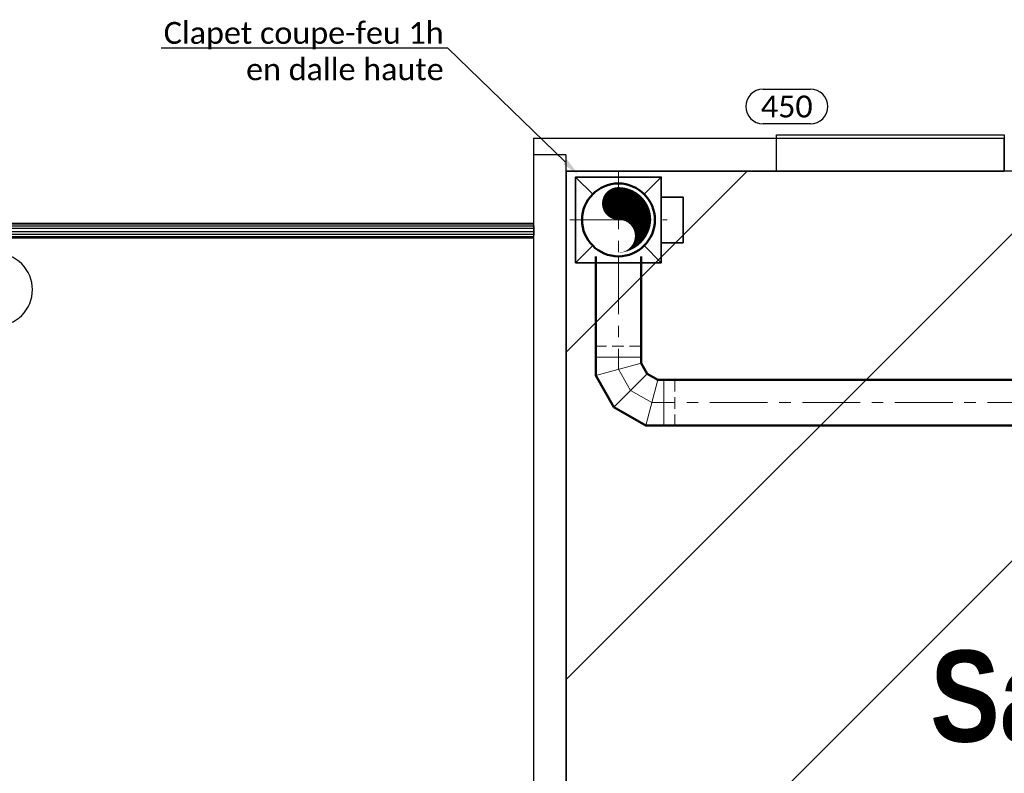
# Model space of a CAD drawing. Extents: x -18402 to 10376, y -5092 to 34139.
# Tile 70 of 78: x 4108 to 4648, y -2469 to -2055. Entities that reach past the tile are written whole.
import ezdxf
from ezdxf import colors
from ezdxf.entities.mleader import LeaderData, LeaderLine
from ezdxf.enums import TextEntityAlignment as Align
from ezdxf.math import Vec2, Vec3

# ---------------------------------------------------------------- set-up
doc = ezdxf.new("R2010")
doc.units = 0
for name, pattern in [('AXES', [50.8, 31.75, -6.35, 6.35, -6.35]), ('CACHE', [9.525, 6.35, -3.175]), ('rdc_02$0$Tirets', [4.586109, 2.822222, -1.763887])]:
    doc.linetypes.add(name, pattern=pattern)
doc.layers.add('0_CHANTIER_FX PL', color=231, linetype='Continuous', lineweight=30, transparency=0.7)
for name, color, linetype in [('0_XREF', 251, 'Continuous'), ('rdc_02$0$0._Étage_1_A-AREA-____-OTLN.Modèle IFC', 251, 'Continuous'), ('rdc_02$0$0._Étage_1_A-FLOR-HRAL-OTLN.Modèle IFC', 251, 'Continuous'), ('rdc_02$0$0._Étage_1_A-WALL-____-OTLN.Modèle IFC', 251, 'Continuous'), ('rdc_02$0$0._Étage_1_Fenêtres ARCHICAD', 251, 'Continuous'), ('rdc_02$0$0._Étage_1_S-COLS-____-OTLN.Modèle IFC', 251, 'Continuous')]:
    doc.layers.add(name, color=color, linetype=linetype)
doc.layers.add('20_VENTILATION_Cumul Débits', color=2, linetype='Continuous', lineweight=30, plot=False)
for name, color, linetype, lineweight in [('28_VMC CONFORT', 190, 'Continuous', 50), ('28_VMC CONFORT-fin', 7, 'AXES', 20), ('28_VMC CONFORT-mat', 192, 'Continuous', 35)]:
    doc.layers.add(name, color=color, linetype=linetype, lineweight=lineweight)
doc.styles.add('Isocrate', font='calibri.ttf')
doc.styles.add('rdc_02$0$STYLE_GENERE_1', font='ARIALNB.TTF')

# ---------------------------------------------------------------- blocks, each defined once
blk = doc.blocks.new('rdc_02')
at = {"layer": 'rdc_02$0$0._Étage_1_A-FLOR-HRAL-OTLN.Modèle IFC', "linetype": 'Continuous', "ltscale": 0.1}
for p, q in [((3390, -2166.57), (4390, -2166.57)), ((3390, -2166.92), (4390, -2166.92)), ((4390, -2166.57), (4390, -2166.92)), ((4390, -2166.92), (4390, -2167.89)), ((3390, -2167.89), (4390, -2167.89)), ((3390, -2169.33), (4390, -2169.33)), ((3390, -2170.99), (4390, -2170.99)), ((3390, -2172.57), (4390, -2172.57)), ((4390, -2167.89), (4390, -2169.33)), ((4390.4, -2168.01), (4390, -2168.01)), ((4390, -2169.33), (4390, -2170.99)), ((4390, -2170.99), (4390, -2172.57)), ((4390, -2172.57), (4390, -2173.81)), ((4390.4, -2173.01), (4390.4, -2168.01)), ((3390, -2173.81), (4390, -2173.81)), ((3390, -2174.48), (4390, -2174.48)), ((3390, -2174.57), (4390, -2174.57)), ((4390, -2173.01), (4390.4, -2173.01)), ((4390, -2173.81), (4390, -2174.48)), ((4390, -2174.48), (4390, -2174.57))]:
    blk.add_line(p, q, dxfattribs=at)
at = {"layer": 'rdc_02$0$0._Étage_1_A-WALL-____-OTLN.Modèle IFC', "linetype": 'Continuous', "ltscale": 0.1}
for p, q in [((4523.5, -2138), (4523.5, -2120)), ((4648.5, -2120), (4523.5, -2120)), ((4648.5, -2138), (4648.5, -2120)), ((4523.5, -2138), (4648.5, -2138))]:
    blk.add_line(p, q, dxfattribs=at)
at = {"layer": 'rdc_02$0$0._Étage_1_A-WALL-____-OTLN.Modèle IFC', "linetype": 'Continuous', "ltscale": 0.1, "flags": 128}
for points in [[(4390, -2120), (4390, -2138)], [(4523.5, -2120), (4390, -2120)], [(4390, -2138), (4390, -2534.01)], [(4408, -2138), (4523.5, -2138)], [(4408, -2534.01), (4408, -2138)]]:
    blk.add_lwpolyline(points, dxfattribs=at)
at = {"layer": 'rdc_02$0$0._Étage_1_A-WALL-____-OTLN.Modèle IFC', "linetype": 'rdc_02$0$Tirets', "ltscale": 0.1, "flags": 128}
for points in [[(4408, -2129.01), (4390, -2129.01)], [(4390, -2129.01), (4390, -2534.01)], [(4408, -2534.01), (4408, -2129.01)]]:
    blk.add_lwpolyline(points, dxfattribs=at)
at = {"layer": 'rdc_02$0$0._Étage_1_Fenêtres ARCHICAD', "linetype": 'Continuous', "ltscale": 0.1}
for p, q in [((4523.5, -2118), (4648.5, -2118)), ((4523.5, -2138), (4523.5, -2118)), ((4648.5, -2118), (4648.5, -2138)), ((4648.5, -2138), (4523.5, -2138))]:
    blk.add_line(p, q, dxfattribs=at)
at = {"layer": 'rdc_02$0$0._Étage_1_S-COLS-____-OTLN.Modèle IFC', "linetype": 'Continuous', "ltscale": 0.1, "flags": 128}
blk.add_lwpolyline([(4075, -2203, 0.414214), (4095, -2223, 0.414214), (4115, -2203, 0.414214), (4095, -2183, 0.414214)], format="xyb", close=True, dxfattribs=at)
at = {"layer": 'rdc_02$0$0._Étage_1_A-AREA-____-OTLN.Modèle IFC', "linetype": 'Continuous', "ltscale": 0.1, "insert": (4607.82, -2401.12), "char_height": 50, "attachment_point": 1, "style": 'rdc_02$0$STYLE_GENERE_1'}
blk.add_mtext('\\A1;{\\pql;\\pt0;\\fArial Narrow|b1|i0|c0|p34;Salle}', dxfattribs=at)
blk = doc.blocks.new("débit d'extraction_02")
for p, q in [((-12.17, 9.87), (13.85, 9.87)), ((13.85, -9.11), (-12.17, -9.11))]:
    blk.add_line(p, q)
for centre, start, end in [((-12.17, 0.38), 90, 270), ((13.85, 0.38), 270, 90)]:
    blk.add_arc(centre, 9.49, start, end)
at = {"style": 'Isocrate'}
blk.add_attdef('DEBIT', text='', height=12, dxfattribs=at).set_placement((0.84, 0.38), align=Align.MIDDLE_CENTER)

msp = doc.modelspace()

# ---------------------------------------------------------------- hatches: boundary and pattern name
at = {"layer": '0_CHANTIER_FX PL'}
h = msp.add_hatch(dxfattribs=at)
h.set_pattern_fill('ANSI31', color=256, scale=40)
h.paths.add_polyline_path([(4408, -2138), (4408, -2705.882), (5908, -2860.882), (5908, -2904.959), (8821, -2904.959), (8821, -2795), (8922.829, -2795), (8765.399, -2138)])

# ---------------------------------------------------------------- linework, layer by layer
msp.add_lwpolyline([(4408, -2138), (4408, -2705.882), (5908, -2860.882), (5908, -2904.959), (8821, -2904.959), (8821, -2795), (8922.829, -2795), (8765.399, -2138), (4408, -2138)], dxfattribs=at)
at = {"layer": '28_VMC CONFORT'}
for p, q in [((4424.184, -2184.713), (4424.184, -2240)), ((4449.184, -2184.713), (4449.184, -2240)), ((5331.391, -2252.5), (4461.684, -2252.5)), ((5331.391, -2277.5), (4461.684, -2277.5))]:
    msp.add_line(p, q, dxfattribs=at)
for points in [[(4424.184, -2240), (4424.184, -2250.048), (4434.232, -2267.452), (4451.636, -2277.5), (4461.684, -2277.5)], [(4449.184, -2240), (4449.184, -2243.349), (4452.533, -2249.151), (4458.334, -2252.5), (4461.684, -2252.5)]]:
    msp.add_lwpolyline(points, dxfattribs=at)
msp.add_circle((4436.684, -2164.713), 20, dxfattribs=at)
at = {"layer": '28_VMC CONFORT-fin', "linetype": 'AXES'}
for p, q in [((4436.684, -2138.046), (4436.684, -2191.38)), ((4410.017, -2164.713), (4463.35, -2164.713)), ((4436.684, -2184.713), (4436.684, -2240)), ((5331.391, -2265), (4461.684, -2265))]:
    msp.add_line(p, q, dxfattribs=at)
at = {"layer": '28_VMC CONFORT-fin', "linetype": 'CACHE'}
for p, q in [((4449.184, -2234), (4424.184, -2234)), ((4467.684, -2252.5), (4467.684, -2277.5))]:
    msp.add_line(p, q, dxfattribs=at)
at = {"layer": '28_VMC CONFORT-fin'}
for p, q in [((4449.184, -2240), (4424.184, -2240)), ((4449.184, -2243.349), (4424.184, -2250.048)), ((4452.533, -2249.151), (4434.232, -2267.452)), ((4458.334, -2252.5), (4451.636, -2277.5)), ((4461.684, -2252.5), (4461.684, -2277.5))]:
    msp.add_line(p, q, dxfattribs=at)
msp.add_lwpolyline([(4436.684, -2147.913, 2.4, 2.4, -0.4142136), (4453.484, -2164.713, 2.4, 0, -0.3941632), (4436.684, -2182.713, 0, 2.4, 1.001955), (4436.684, -2163.513, 0, 0, 0), (4436.684, -2160.213, 9, 9, -1), (4436.684, -2151.213, 0, 0, 0), (4432.184, -2155.713, 0, 0, 0), (4436.684, -2155.713, 13.2, 13.2, -0.4142136), (4445.684, -2164.713, 0, 0, 0), (4445.084, -2160.213, 12, 0, -0.4683749), (4442.684, -2181.013, 0, 0, -0.4683749)], format="xyseb", dxfattribs=at)
at = {"layer": '28_VMC CONFORT-fin', "linetype": 'AXES'}
msp.add_lwpolyline([(4436.684, -2240), (4436.684, -2246.699), (4443.382, -2258.301), (4454.985, -2265), (4461.684, -2265)], dxfattribs=at)
at = {"layer": '28_VMC CONFORT-mat', "linetype": 'Continuous'}
msp.add_lwpolyline([(4446.684, -2147.393, 0, 0, 0), (4471.684, -2104.091, 7.5, 0, 0), (4484.184, -2082.441, 0, 0, 0)], format="xyseb", dxfattribs=at)
at = {"layer": '28_VMC CONFORT-mat'}
for points in [[(4450.826, -2150.571), (4460.184, -2141.213), (4413.184, -2141.213)], [(4422.542, -2150.571), (4413.184, -2141.213), (4413.184, -2188.213)], [(4450.826, -2178.855), (4460.184, -2188.213), (4460.184, -2141.213)], [(4460.184, -2177.213), (4472.184, -2177.213), (4472.184, -2152.213), (4460.184, -2152.213)], [(4422.542, -2178.855), (4413.184, -2188.213), (4460.184, -2188.213)]]:
    msp.add_lwpolyline(points, dxfattribs=at)

# ---------------------------------------------------------------- block references
at = {"layer": '0_XREF'}
msp.add_blockref('rdc_02', (0, 0), dxfattribs=at)
at = {"layer": '20_VENTILATION_Cumul Débits'}
msp.add_blockref("débit d'extraction_02", (4528.233, -2102.84), dxfattribs=at).add_auto_attribs({'DEBIT': '450'})

# ---------------------------------------------------------------- leaders
at = {"layer": '28_VMC CONFORT-mat'}
ml = msp.add_multileader_mtext('Standard', dxfattribs=at)
ml.set_content('Clapet coupe-feu 1h\\Pen dalle haute', color=256, style='Isocrate')
ml.set_leader_properties()
ml.build(insert=Vec2(0, 0))
ml.multileader.update_dxf_attribs({"text_right_attachment_type": 6, "dogleg_length": 0.36, "arrow_head_size": 10})
ctx = ml.context
ctx.base_point, ctx.char_height, ctx.arrow_head_size, ctx.plane_origin = Vec3(4185.676, -2062.137), 12, 10, Vec3(4493.692, -1899.077)
ctx.right_attachment, ctx.text_align_type = 6, 2
notes = []
notes.append((ctx, [(1, (1, 1, 0), (4343.11, -2070.45), (-1, 0), 0.36, [(0, [(4414.59, -2139.811)], 0, [])])]))
ctx.mtext.insert, ctx.mtext.alignment, ctx.mtext.flow_direction = Vec3(4340.75, -2056.05), 3, 5
for ctx, leaders in notes:
    for number, flags, end, landing, length, lines in leaders:
        leader = LeaderData()
        leader.index, (leader.has_last_leader_line, leader.has_dogleg_vector, leader.attachment_direction) = number, flags
        leader.last_leader_point, leader.dogleg_vector, leader.dogleg_length = Vec3(end), Vec3(landing), length
        for number, points, colour, breaks in lines:
            line = LeaderLine()
            line.index, line.vertices, line.color, line.breaks = number, Vec3.list(points), colors.encode_raw_color(colour), breaks
            leader.lines.append(line)
        ctx.leaders.append(leader)

doc.saveas('drawing.dxf')
